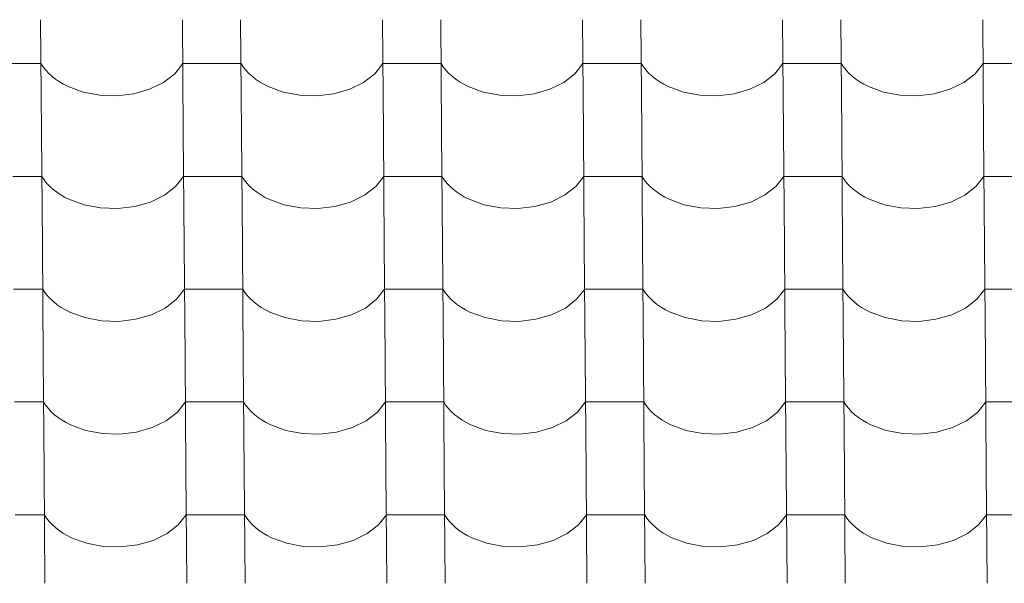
# Model space of a CAD drawing. Header units: millimetres. Extents: x -27785 to 104762, y -947 to 11132.
# Tile 74 of 146: x -12301 to -11489, y 9457 to 9921. Entities that reach past the tile are written whole.
import ezdxf

# ---------------------------------------------------------------- set-up
doc = ezdxf.new("R2010")
doc.units = ezdxf.units.MM
doc.header["$MEASUREMENT"] = 0
doc.layers.add('POHLED JIŽNÍ_1_Bourané_Výplně - Povrchové', color=7, linetype='Continuous')
doc.layers.add('POHLED JIŽNÍ_1_Konstrukce - nosné', color=7, linetype='Continuous')

# ---------------------------------------------------------------- blocks, each defined once
blk = doc.blocks.new('*X2', base_point=(-29303.7, -27473.93))
at = {"layer": 'POHLED JIŽNÍ_1_Bourané_Výplně - Povrchové', "color": 7, "linetype": 'Continuous', "lineweight": 13}
for p, q in [((-12283.32, 9921.39), (-12282.6, 9828.71)), ((-12166.36, 9921.39), (-12165.64, 9828.71)), ((-12118.32, 9921.39), (-12117.6, 9828.71)), ((-12001.36, 9921.39), (-12000.64, 9828.71)), ((-11953.33, 9921.39), (-11952.61, 9828.71)), ((-11836.37, 9921.39), (-11835.64, 9828.71)), ((-11788.33, 9921.39), (-11787.61, 9828.71)), ((-11671.37, 9921.39), (-11670.65, 9828.71)), ((-11623.34, 9921.39), (-11622.61, 9828.71)), ((-11506.37, 9921.39), (-11505.65, 9828.71)), ((-12283.04, 9885.23), (-12307.05, 9885.23)), ((-12283.04, 9885.23), (-12281.19, 9882.44)), ((-12281.19, 9882.44), (-12279.05, 9879.74)), ((-12172.68, 9876.84), (-12166.08, 9885.23)), ((-12142.06, 9885.23), (-12166.08, 9885.23)), ((-12118.04, 9885.23), (-12142.06, 9885.23)), ((-12118.04, 9885.23), (-12116.2, 9882.44)), ((-12116.2, 9882.44), (-12114.05, 9879.74)), ((-12007.68, 9876.84), (-12001.08, 9885.23)), ((-11977.06, 9885.23), (-12001.08, 9885.23)), ((-11953.05, 9885.23), (-11977.06, 9885.23)), ((-11953.05, 9885.23), (-11951.2, 9882.44)), ((-11951.2, 9882.44), (-11949.06, 9879.74)), ((-11842.69, 9876.84), (-11836.08, 9885.23)), ((-11812.07, 9885.23), (-11836.08, 9885.23)), ((-11788.05, 9885.23), (-11812.07, 9885.23)), ((-11788.05, 9885.23), (-11786.2, 9882.44)), ((-11786.2, 9882.44), (-11784.06, 9879.74)), ((-11677.69, 9876.84), (-11671.09, 9885.23)), ((-11647.07, 9885.23), (-11671.09, 9885.23)), ((-11623.05, 9885.23), (-11647.07, 9885.23)), ((-11623.05, 9885.23), (-11621.21, 9882.44)), ((-11621.21, 9882.44), (-11619.07, 9879.74)), ((-11512.69, 9876.84), (-11506.09, 9885.23)), ((-11482.07, 9885.23), (-11506.09, 9885.23)), ((-12279.05, 9879.74), (-12276.62, 9877.15)), ((-12276.62, 9877.15), (-12273.92, 9874.69)), ((-12273.92, 9874.69), (-12270.96, 9872.36)), ((-12181.93, 9869.67), (-12172.68, 9876.84)), ((-12114.05, 9879.74), (-12111.63, 9877.15)), ((-12111.63, 9877.15), (-12108.93, 9874.69)), ((-12108.93, 9874.69), (-12105.97, 9872.36)), ((-12016.94, 9869.67), (-12007.68, 9876.84)), ((-11949.06, 9879.74), (-11946.63, 9877.15)), ((-11946.63, 9877.15), (-11943.93, 9874.69)), ((-11943.93, 9874.69), (-11940.97, 9872.36)), ((-11851.94, 9869.67), (-11842.69, 9876.84)), ((-11784.06, 9879.74), (-11781.63, 9877.15)), ((-11781.63, 9877.15), (-11778.93, 9874.69)), ((-11778.93, 9874.69), (-11775.98, 9872.36)), ((-11686.94, 9869.67), (-11677.69, 9876.84)), ((-11619.07, 9879.74), (-11616.64, 9877.15)), ((-11616.64, 9877.15), (-11613.94, 9874.69)), ((-11613.94, 9874.69), (-11610.98, 9872.36)), ((-11521.95, 9869.67), (-11512.69, 9876.84)), ((-12270.96, 9872.36), (-12267.76, 9870.18)), ((-12267.76, 9870.18), (-12264.33, 9868.17)), ((-12264.33, 9868.17), (-12260.7, 9866.32)), ((-12260.7, 9866.32), (-12248.22, 9861.75)), ((-12193.37, 9864.08), (-12181.93, 9869.67)), ((-12105.97, 9872.36), (-12102.77, 9870.18)), ((-12102.77, 9870.18), (-12099.34, 9868.17)), ((-12099.34, 9868.17), (-12095.7, 9866.32)), ((-12095.7, 9866.32), (-12083.22, 9861.75)), ((-12028.37, 9864.08), (-12016.94, 9869.67)), ((-11940.97, 9872.36), (-11937.77, 9870.18)), ((-11937.77, 9870.18), (-11934.34, 9868.17)), ((-11934.34, 9868.17), (-11930.71, 9866.32)), ((-11930.71, 9866.32), (-11918.23, 9861.75)), ((-11863.37, 9864.08), (-11851.94, 9869.67)), ((-11775.98, 9872.36), (-11772.77, 9870.18)), ((-11772.77, 9870.18), (-11769.35, 9868.17)), ((-11769.35, 9868.17), (-11765.71, 9866.32)), ((-11765.71, 9866.32), (-11753.23, 9861.75)), ((-11698.38, 9864.08), (-11686.94, 9869.67)), ((-11610.98, 9872.36), (-11607.78, 9870.18)), ((-11607.78, 9870.18), (-11604.35, 9868.17)), ((-11604.35, 9868.17), (-11600.71, 9866.32)), ((-11600.71, 9866.32), (-11588.24, 9861.75)), ((-11533.38, 9864.08), (-11521.95, 9869.67)), ((-12248.22, 9861.75), (-12234.54, 9859.16)), ((-12234.54, 9859.16), (-12220.36, 9858.69)), ((-12220.36, 9858.69), (-12206.4, 9860.36)), ((-12206.4, 9860.36), (-12193.37, 9864.08)), ((-12083.22, 9861.75), (-12069.54, 9859.16)), ((-12069.54, 9859.16), (-12055.36, 9858.69)), ((-12055.36, 9858.69), (-12041.4, 9860.36)), ((-12041.4, 9860.36), (-12028.37, 9864.08)), ((-11918.23, 9861.75), (-11904.55, 9859.16)), ((-11904.55, 9859.16), (-11890.37, 9858.69)), ((-11890.37, 9858.69), (-11876.4, 9860.36)), ((-11876.4, 9860.36), (-11863.37, 9864.08)), ((-11753.23, 9861.75), (-11739.55, 9859.16)), ((-11739.55, 9859.16), (-11725.37, 9858.69)), ((-11725.37, 9858.69), (-11711.41, 9860.36)), ((-11711.41, 9860.36), (-11698.38, 9864.08)), ((-11588.24, 9861.75), (-11574.56, 9859.16)), ((-11574.56, 9859.16), (-11560.37, 9858.69)), ((-11560.37, 9858.69), (-11546.41, 9860.36)), ((-11546.41, 9860.36), (-11533.38, 9864.08)), ((-12282.6, 9828.38), (-12281.87, 9735.7)), ((-12165.63, 9828.38), (-12164.91, 9735.7)), ((-12117.6, 9828.38), (-12116.88, 9735.7)), ((-12000.64, 9828.38), (-11999.92, 9735.7)), ((-11952.6, 9828.38), (-11951.88, 9735.7)), ((-11835.64, 9828.38), (-11834.92, 9735.7)), ((-11787.61, 9828.38), (-11786.89, 9735.7)), ((-11670.65, 9828.38), (-11669.92, 9735.7)), ((-11622.61, 9828.38), (-11621.89, 9735.7)), ((-11505.65, 9828.38), (-11504.93, 9735.7)), ((-12282.31, 9792.22), (-12306.33, 9792.22)), ((-12282.31, 9792.22), (-12280.47, 9789.43)), ((-12171.95, 9783.83), (-12165.35, 9792.22)), ((-12141.34, 9792.22), (-12165.35, 9792.22)), ((-12117.32, 9792.22), (-12141.34, 9792.22)), ((-12117.32, 9792.22), (-12115.47, 9789.43)), ((-12006.96, 9783.83), (-12000.36, 9792.22)), ((-11976.34, 9792.22), (-12000.36, 9792.22)), ((-11952.32, 9792.22), (-11976.34, 9792.22)), ((-11952.32, 9792.22), (-11950.48, 9789.43)), ((-11841.96, 9783.83), (-11835.36, 9792.22)), ((-11811.34, 9792.22), (-11835.36, 9792.22)), ((-11787.33, 9792.22), (-11811.34, 9792.22)), ((-11787.33, 9792.22), (-11785.48, 9789.43)), ((-11676.97, 9783.83), (-11670.36, 9792.22)), ((-11646.35, 9792.22), (-11670.36, 9792.22)), ((-11622.33, 9792.22), (-11646.35, 9792.22)), ((-11622.33, 9792.22), (-11620.48, 9789.43)), ((-11511.97, 9783.83), (-11505.37, 9792.22)), ((-11481.35, 9792.22), (-11505.37, 9792.22)), ((-12280.47, 9789.43), (-12278.33, 9786.73)), ((-12278.33, 9786.73), (-12275.9, 9784.14)), ((-12275.9, 9784.14), (-12273.2, 9781.68)), ((-12115.47, 9789.43), (-12113.33, 9786.73)), ((-12113.33, 9786.73), (-12110.9, 9784.14)), ((-12110.9, 9784.14), (-12108.2, 9781.68)), ((-11950.48, 9789.43), (-11948.33, 9786.73)), ((-11948.33, 9786.73), (-11945.91, 9784.14)), ((-11945.91, 9784.14), (-11943.21, 9781.68)), ((-11785.48, 9789.43), (-11783.34, 9786.73)), ((-11783.34, 9786.73), (-11780.91, 9784.14)), ((-11780.91, 9784.14), (-11778.21, 9781.68)), ((-11620.48, 9789.43), (-11618.34, 9786.73)), ((-11618.34, 9786.73), (-11615.91, 9784.14)), ((-11615.91, 9784.14), (-11613.21, 9781.68)), ((-12273.2, 9781.68), (-12270.24, 9779.35)), ((-12270.24, 9779.35), (-12267.04, 9777.18)), ((-12267.04, 9777.18), (-12263.61, 9775.16)), ((-12192.64, 9771.07), (-12181.21, 9776.66)), ((-12181.21, 9776.66), (-12171.95, 9783.83)), ((-12108.2, 9781.68), (-12105.24, 9779.35)), ((-12105.24, 9779.35), (-12102.04, 9777.18)), ((-12102.04, 9777.18), (-12098.61, 9775.16)), ((-12027.65, 9771.07), (-12016.21, 9776.66)), ((-12016.21, 9776.66), (-12006.96, 9783.83)), ((-11943.21, 9781.68), (-11940.25, 9779.35)), ((-11940.25, 9779.35), (-11937.05, 9777.18)), ((-11937.05, 9777.18), (-11933.62, 9775.16)), ((-11862.65, 9771.07), (-11851.22, 9776.66)), ((-11851.22, 9776.66), (-11841.96, 9783.83)), ((-11778.21, 9781.68), (-11775.25, 9779.35)), ((-11775.25, 9779.35), (-11772.05, 9777.18)), ((-11772.05, 9777.18), (-11768.62, 9775.16)), ((-11697.65, 9771.07), (-11686.22, 9776.66)), ((-11686.22, 9776.66), (-11676.97, 9783.83)), ((-11613.21, 9781.68), (-11610.26, 9779.35)), ((-11610.26, 9779.35), (-11607.05, 9777.18)), ((-11607.05, 9777.18), (-11603.63, 9775.16)), ((-11532.66, 9771.07), (-11521.22, 9776.66)), ((-11521.22, 9776.66), (-11511.97, 9783.83)), ((-12263.61, 9775.16), (-12259.97, 9773.31)), ((-12259.97, 9773.31), (-12247.5, 9768.74)), ((-12247.5, 9768.74), (-12233.82, 9766.15)), ((-12205.67, 9767.35), (-12192.64, 9771.07)), ((-12098.61, 9775.16), (-12094.98, 9773.31)), ((-12094.98, 9773.31), (-12082.5, 9768.74)), ((-12082.5, 9768.74), (-12068.82, 9766.15)), ((-12040.68, 9767.35), (-12027.65, 9771.07)), ((-11933.62, 9775.16), (-11929.98, 9773.31)), ((-11929.98, 9773.31), (-11917.5, 9768.74)), ((-11917.5, 9768.74), (-11903.82, 9766.15)), ((-11875.68, 9767.35), (-11862.65, 9771.07)), ((-11768.62, 9775.16), (-11764.99, 9773.31)), ((-11764.99, 9773.31), (-11752.51, 9768.74)), ((-11752.51, 9768.74), (-11738.83, 9766.15)), ((-11710.68, 9767.35), (-11697.65, 9771.07)), ((-11603.63, 9775.16), (-11599.99, 9773.31)), ((-11599.99, 9773.31), (-11587.51, 9768.74)), ((-11587.51, 9768.74), (-11573.83, 9766.15)), ((-11545.69, 9767.35), (-11532.66, 9771.07)), ((-12233.82, 9766.15), (-12219.63, 9765.68)), ((-12219.63, 9765.68), (-12205.67, 9767.35)), ((-12068.82, 9766.15), (-12054.64, 9765.68)), ((-12054.64, 9765.68), (-12040.68, 9767.35)), ((-11903.82, 9766.15), (-11889.64, 9765.68)), ((-11889.64, 9765.68), (-11875.68, 9767.35)), ((-11738.83, 9766.15), (-11724.65, 9765.68)), ((-11724.65, 9765.68), (-11710.68, 9767.35)), ((-11573.83, 9766.15), (-11559.65, 9765.68)), ((-11559.65, 9765.68), (-11545.69, 9767.35)), ((-12281.87, 9735.37), (-12281.15, 9642.69)), ((-12164.91, 9735.37), (-12164.19, 9642.69)), ((-12116.88, 9735.37), (-12116.15, 9642.69)), ((-11999.91, 9735.37), (-11999.19, 9642.69)), ((-11951.88, 9735.37), (-11951.16, 9642.69)), ((-11834.92, 9735.37), (-11834.2, 9642.69)), ((-11786.88, 9735.37), (-11786.16, 9642.69)), ((-11669.92, 9735.37), (-11669.2, 9642.69)), ((-11621.89, 9735.37), (-11621.17, 9642.69)), ((-11504.93, 9735.37), (-11504.2, 9642.69)), ((-12281.59, 9699.21), (-12305.61, 9699.21)), ((-12281.59, 9699.21), (-12279.74, 9696.42)), ((-12279.74, 9696.42), (-12277.6, 9693.72)), ((-12171.23, 9690.83), (-12164.63, 9699.21)), ((-12140.61, 9699.21), (-12164.63, 9699.21)), ((-12116.59, 9699.21), (-12140.61, 9699.21)), ((-12116.59, 9699.21), (-12114.75, 9696.42)), ((-12114.75, 9696.42), (-12112.61, 9693.72)), ((-12006.24, 9690.83), (-11999.63, 9699.21)), ((-11975.62, 9699.21), (-11999.63, 9699.21)), ((-11951.6, 9699.21), (-11975.62, 9699.21)), ((-11951.6, 9699.21), (-11949.75, 9696.42)), ((-11949.75, 9696.42), (-11947.61, 9693.72)), ((-11841.24, 9690.83), (-11834.64, 9699.21)), ((-11810.62, 9699.21), (-11834.64, 9699.21)), ((-11786.6, 9699.21), (-11810.62, 9699.21)), ((-11786.6, 9699.21), (-11784.76, 9696.42)), ((-11784.76, 9696.42), (-11782.61, 9693.72)), ((-11676.24, 9690.83), (-11669.64, 9699.21)), ((-11645.62, 9699.21), (-11669.64, 9699.21)), ((-11621.61, 9699.21), (-11645.62, 9699.21)), ((-11621.61, 9699.21), (-11619.76, 9696.42)), ((-11619.76, 9696.42), (-11617.62, 9693.72)), ((-11511.25, 9690.83), (-11504.64, 9699.21)), ((-11480.63, 9699.21), (-11504.64, 9699.21)), ((-12277.6, 9693.72), (-12275.17, 9691.14)), ((-12275.17, 9691.14), (-12272.47, 9688.67)), ((-12272.47, 9688.67), (-12269.52, 9686.34)), ((-12180.49, 9683.65), (-12171.23, 9690.83)), ((-12112.61, 9693.72), (-12110.18, 9691.14)), ((-12110.18, 9691.14), (-12107.48, 9688.67)), ((-12107.48, 9688.67), (-12104.52, 9686.34)), ((-12015.49, 9683.65), (-12006.24, 9690.83)), ((-11947.61, 9693.72), (-11945.18, 9691.14)), ((-11945.18, 9691.14), (-11942.48, 9688.67)), ((-11942.48, 9688.67), (-11939.52, 9686.34)), ((-11850.49, 9683.65), (-11841.24, 9690.83)), ((-11782.61, 9693.72), (-11780.19, 9691.14)), ((-11780.19, 9691.14), (-11777.49, 9688.67)), ((-11777.49, 9688.67), (-11774.53, 9686.34)), ((-11685.5, 9683.65), (-11676.24, 9690.83)), ((-11617.62, 9693.72), (-11615.19, 9691.14)), ((-11615.19, 9691.14), (-11612.49, 9688.67)), ((-11612.49, 9688.67), (-11609.53, 9686.34)), ((-11520.5, 9683.65), (-11511.25, 9690.83)), ((-12269.52, 9686.34), (-12266.31, 9684.17)), ((-12266.31, 9684.17), (-12262.89, 9682.15)), ((-12262.89, 9682.15), (-12259.25, 9680.3)), ((-12259.25, 9680.3), (-12246.77, 9675.73)), ((-12191.92, 9678.06), (-12180.49, 9683.65)), ((-12104.52, 9686.34), (-12101.32, 9684.17)), ((-12101.32, 9684.17), (-12097.89, 9682.15)), ((-12097.89, 9682.15), (-12094.25, 9680.3)), ((-12094.25, 9680.3), (-12081.78, 9675.73)), ((-12026.92, 9678.06), (-12015.49, 9683.65)), ((-11939.52, 9686.34), (-11936.32, 9684.17)), ((-11936.32, 9684.17), (-11932.89, 9682.15)), ((-11932.89, 9682.15), (-11929.26, 9680.3)), ((-11929.26, 9680.3), (-11916.78, 9675.73)), ((-11861.93, 9678.06), (-11850.49, 9683.65)), ((-11774.53, 9686.34), (-11771.33, 9684.17)), ((-11771.33, 9684.17), (-11767.9, 9682.15)), ((-11767.9, 9682.15), (-11764.26, 9680.3)), ((-11764.26, 9680.3), (-11751.78, 9675.73)), ((-11696.93, 9678.06), (-11685.5, 9683.65)), ((-11609.53, 9686.34), (-11606.33, 9684.17)), ((-11606.33, 9684.17), (-11602.9, 9682.15)), ((-11602.9, 9682.15), (-11599.27, 9680.3)), ((-11599.27, 9680.3), (-11586.79, 9675.73)), ((-11531.93, 9678.06), (-11520.5, 9683.65)), ((-12246.77, 9675.73), (-12233.09, 9673.14)), ((-12233.09, 9673.14), (-12218.91, 9672.67)), ((-12218.91, 9672.67), (-12204.95, 9674.34)), ((-12204.95, 9674.34), (-12191.92, 9678.06)), ((-12081.78, 9675.73), (-12068.1, 9673.14)), ((-12068.1, 9673.14), (-12053.91, 9672.67)), ((-12053.91, 9672.67), (-12039.95, 9674.34)), ((-12039.95, 9674.34), (-12026.92, 9678.06)), ((-11916.78, 9675.73), (-11903.1, 9673.14)), ((-11903.1, 9673.14), (-11888.92, 9672.67)), ((-11888.92, 9672.67), (-11874.96, 9674.34)), ((-11874.96, 9674.34), (-11861.93, 9678.06)), ((-11751.78, 9675.73), (-11738.1, 9673.14)), ((-11738.1, 9673.14), (-11723.92, 9672.67)), ((-11723.92, 9672.67), (-11709.96, 9674.34)), ((-11709.96, 9674.34), (-11696.93, 9678.06)), ((-11586.79, 9675.73), (-11573.11, 9673.14)), ((-11573.11, 9673.14), (-11558.93, 9672.67)), ((-11558.93, 9672.67), (-11544.96, 9674.34)), ((-11544.96, 9674.34), (-11531.93, 9678.06)), ((-12281.15, 9642.36), (-12280.43, 9549.68)), ((-12164.19, 9642.36), (-12163.47, 9549.68)), ((-12116.15, 9642.36), (-12115.43, 9549.68)), ((-11999.19, 9642.36), (-11998.47, 9549.68)), ((-11951.16, 9642.36), (-11950.43, 9549.68)), ((-11834.19, 9642.36), (-11833.47, 9549.68)), ((-11786.16, 9642.36), (-11785.44, 9549.68)), ((-11669.2, 9642.36), (-11668.48, 9549.68)), ((-11621.16, 9642.36), (-11620.44, 9549.68)), ((-11504.2, 9642.36), (-11503.48, 9549.68)), ((-12280.87, 9606.2), (-12304.88, 9606.2)), ((-12280.87, 9606.2), (-12279.02, 9603.41)), ((-12170.51, 9597.82), (-12163.9, 9606.2)), ((-12139.89, 9606.2), (-12163.9, 9606.2)), ((-12115.87, 9606.2), (-12139.89, 9606.2)), ((-12115.87, 9606.2), (-12114.02, 9603.41)), ((-12005.51, 9597.82), (-11998.91, 9606.2)), ((-11974.89, 9606.2), (-11998.91, 9606.2)), ((-11950.87, 9606.2), (-11974.89, 9606.2)), ((-11950.87, 9606.2), (-11949.03, 9603.41)), ((-11840.52, 9597.82), (-11833.91, 9606.2)), ((-11809.9, 9606.2), (-11833.91, 9606.2)), ((-11785.88, 9606.2), (-11809.9, 9606.2)), ((-11785.88, 9606.2), (-11784.03, 9603.41)), ((-11675.52, 9597.82), (-11668.92, 9606.2)), ((-11644.9, 9606.2), (-11668.92, 9606.2)), ((-11620.88, 9606.2), (-11644.9, 9606.2)), ((-11620.88, 9606.2), (-11619.04, 9603.41)), ((-11510.52, 9597.82), (-11503.92, 9606.2)), ((-11479.9, 9606.2), (-11503.92, 9606.2)), ((-12279.02, 9603.41), (-12276.88, 9600.71)), ((-12276.88, 9600.71), (-12274.45, 9598.13)), ((-12274.45, 9598.13), (-12271.75, 9595.66)), ((-12179.76, 9590.65), (-12170.51, 9597.82)), ((-12114.02, 9603.41), (-12111.88, 9600.71)), ((-12111.88, 9600.71), (-12109.46, 9598.13)), ((-12109.46, 9598.13), (-12106.75, 9595.66)), ((-12014.77, 9590.65), (-12005.51, 9597.82)), ((-11949.03, 9603.41), (-11946.89, 9600.71)), ((-11946.89, 9600.71), (-11944.46, 9598.13)), ((-11944.46, 9598.13), (-11941.76, 9595.66)), ((-11849.77, 9590.65), (-11840.52, 9597.82)), ((-11784.03, 9603.41), (-11781.89, 9600.71)), ((-11781.89, 9600.71), (-11779.46, 9598.13)), ((-11779.46, 9598.13), (-11776.76, 9595.66)), ((-11684.77, 9590.65), (-11675.52, 9597.82)), ((-11619.04, 9603.41), (-11616.89, 9600.71)), ((-11616.89, 9600.71), (-11614.47, 9598.13)), ((-11614.47, 9598.13), (-11611.77, 9595.66)), ((-11519.78, 9590.65), (-11510.52, 9597.82)), ((-12271.75, 9595.66), (-12268.79, 9593.34)), ((-12268.79, 9593.34), (-12265.59, 9591.16)), ((-12265.59, 9591.16), (-12262.16, 9589.14)), ((-12191.19, 9585.05), (-12179.76, 9590.65)), ((-12106.75, 9595.66), (-12103.8, 9593.34)), ((-12103.8, 9593.34), (-12100.59, 9591.16)), ((-12100.59, 9591.16), (-12097.17, 9589.14)), ((-12026.2, 9585.05), (-12014.77, 9590.65)), ((-11941.76, 9595.66), (-11938.8, 9593.34)), ((-11938.8, 9593.34), (-11935.6, 9591.16)), ((-11935.6, 9591.16), (-11932.17, 9589.14)), ((-11861.2, 9585.05), (-11849.77, 9590.65)), ((-11776.76, 9595.66), (-11773.8, 9593.34)), ((-11773.8, 9593.34), (-11770.6, 9591.16)), ((-11770.6, 9591.16), (-11767.18, 9589.14)), ((-11696.21, 9585.05), (-11684.77, 9590.65)), ((-11611.77, 9595.66), (-11608.81, 9593.34)), ((-11608.81, 9593.34), (-11605.61, 9591.16)), ((-11605.61, 9591.16), (-11602.18, 9589.14)), ((-11531.21, 9585.05), (-11519.78, 9590.65)), ((-12262.16, 9589.14), (-12258.53, 9587.29)), ((-12258.53, 9587.29), (-12246.05, 9582.72)), ((-12246.05, 9582.72), (-12232.37, 9580.13)), ((-12218.19, 9579.66), (-12204.22, 9581.33)), ((-12204.22, 9581.33), (-12191.19, 9585.05)), ((-12097.17, 9589.14), (-12093.53, 9587.29)), ((-12093.53, 9587.29), (-12081.05, 9582.72)), ((-12081.05, 9582.72), (-12067.37, 9580.13)), ((-12053.19, 9579.66), (-12039.23, 9581.33)), ((-12039.23, 9581.33), (-12026.2, 9585.05)), ((-11932.17, 9589.14), (-11928.54, 9587.29)), ((-11928.54, 9587.29), (-11916.06, 9582.72)), ((-11916.06, 9582.72), (-11902.38, 9580.13)), ((-11888.19, 9579.66), (-11874.23, 9581.33)), ((-11874.23, 9581.33), (-11861.2, 9585.05)), ((-11767.18, 9589.14), (-11763.54, 9587.29)), ((-11763.54, 9587.29), (-11751.06, 9582.72)), ((-11751.06, 9582.72), (-11737.38, 9580.13)), ((-11723.2, 9579.66), (-11709.24, 9581.33)), ((-11709.24, 9581.33), (-11696.21, 9585.05)), ((-11602.18, 9589.14), (-11598.54, 9587.29)), ((-11598.54, 9587.29), (-11586.06, 9582.72)), ((-11586.06, 9582.72), (-11572.39, 9580.13)), ((-11558.2, 9579.66), (-11544.24, 9581.33)), ((-11544.24, 9581.33), (-11531.21, 9585.05)), ((-12232.37, 9580.13), (-12218.19, 9579.66)), ((-12067.37, 9580.13), (-12053.19, 9579.66)), ((-11902.38, 9580.13), (-11888.19, 9579.66)), ((-11737.38, 9580.13), (-11723.2, 9579.66)), ((-11572.39, 9580.13), (-11558.2, 9579.66)), ((-12280.42, 9549.35), (-12279.7, 9456.68)), ((-12163.46, 9549.35), (-12162.74, 9456.68)), ((-12115.43, 9549.35), (-12114.71, 9456.68)), ((-11998.47, 9549.35), (-11997.75, 9456.68)), ((-11950.43, 9549.35), (-11949.71, 9456.68)), ((-11833.47, 9549.35), (-11832.75, 9456.68)), ((-11785.44, 9549.35), (-11784.72, 9456.68)), ((-11668.47, 9549.35), (-11667.75, 9456.68)), ((-11620.44, 9549.35), (-11619.72, 9456.68)), ((-11503.48, 9549.35), (-11502.76, 9456.68)), ((-12280.14, 9513.19), (-12304.16, 9513.19)), ((-12280.14, 9513.19), (-12278.3, 9510.4)), ((-12278.3, 9510.4), (-12276.16, 9507.7)), ((-12169.78, 9504.81), (-12163.18, 9513.19)), ((-12139.16, 9513.19), (-12163.18, 9513.19)), ((-12115.15, 9513.19), (-12139.16, 9513.19)), ((-12115.15, 9513.19), (-12113.3, 9510.4)), ((-12113.3, 9510.4), (-12111.16, 9507.7)), ((-12004.79, 9504.81), (-11998.19, 9513.19)), ((-11974.17, 9513.19), (-11998.19, 9513.19)), ((-11950.15, 9513.19), (-11974.17, 9513.19)), ((-11950.15, 9513.19), (-11948.31, 9510.4)), ((-11948.31, 9510.4), (-11946.16, 9507.7)), ((-11839.79, 9504.81), (-11833.19, 9513.19)), ((-11809.17, 9513.19), (-11833.19, 9513.19)), ((-11785.16, 9513.19), (-11809.17, 9513.19)), ((-11785.16, 9513.19), (-11783.31, 9510.4)), ((-11783.31, 9510.4), (-11781.17, 9507.7)), ((-11674.8, 9504.81), (-11668.19, 9513.19)), ((-11644.18, 9513.19), (-11668.19, 9513.19)), ((-11620.16, 9513.19), (-11644.18, 9513.19)), ((-11620.16, 9513.19), (-11618.31, 9510.4)), ((-11618.31, 9510.4), (-11616.17, 9507.7)), ((-11509.8, 9504.81), (-11503.2, 9513.19)), ((-11479.18, 9513.19), (-11503.2, 9513.19)), ((-12276.16, 9507.7), (-12273.73, 9505.12)), ((-12273.73, 9505.12), (-12271.03, 9502.65)), ((-12271.03, 9502.65), (-12268.07, 9500.33)), ((-12268.07, 9500.33), (-12264.87, 9498.15)), ((-12179.04, 9497.64), (-12169.78, 9504.81)), ((-12111.16, 9507.7), (-12108.73, 9505.12)), ((-12108.73, 9505.12), (-12106.03, 9502.65)), ((-12106.03, 9502.65), (-12103.07, 9500.33)), ((-12103.07, 9500.33), (-12099.87, 9498.15)), ((-12014.04, 9497.64), (-12004.79, 9504.81)), ((-11946.16, 9507.7), (-11943.74, 9505.12)), ((-11943.74, 9505.12), (-11941.04, 9502.65)), ((-11941.04, 9502.65), (-11938.08, 9500.33)), ((-11938.08, 9500.33), (-11934.87, 9498.15)), ((-11849.05, 9497.64), (-11839.79, 9504.81)), ((-11781.17, 9507.7), (-11778.74, 9505.12)), ((-11778.74, 9505.12), (-11776.04, 9502.65)), ((-11776.04, 9502.65), (-11773.08, 9500.33)), ((-11773.08, 9500.33), (-11769.88, 9498.15)), ((-11684.05, 9497.64), (-11674.8, 9504.81)), ((-11616.17, 9507.7), (-11613.74, 9505.12)), ((-11613.74, 9505.12), (-11611.04, 9502.65)), ((-11611.04, 9502.65), (-11608.08, 9500.33)), ((-11608.08, 9500.33), (-11604.88, 9498.15)), ((-11519.05, 9497.64), (-11509.8, 9504.81)), ((-12264.87, 9498.15), (-12261.44, 9496.13)), ((-12261.44, 9496.13), (-12257.8, 9494.28)), ((-12257.8, 9494.28), (-12245.32, 9489.71)), ((-12203.5, 9488.32), (-12190.47, 9492.05)), ((-12190.47, 9492.05), (-12179.04, 9497.64)), ((-12099.87, 9498.15), (-12096.44, 9496.13)), ((-12096.44, 9496.13), (-12092.81, 9494.28)), ((-12092.81, 9494.28), (-12080.33, 9489.71)), ((-12038.51, 9488.32), (-12025.48, 9492.05)), ((-12025.48, 9492.05), (-12014.04, 9497.64)), ((-11934.87, 9498.15), (-11931.45, 9496.13)), ((-11931.45, 9496.13), (-11927.81, 9494.28)), ((-11927.81, 9494.28), (-11915.33, 9489.71)), ((-11873.51, 9488.32), (-11860.48, 9492.05)), ((-11860.48, 9492.05), (-11849.05, 9497.64)), ((-11769.88, 9498.15), (-11766.45, 9496.13)), ((-11766.45, 9496.13), (-11762.82, 9494.28)), ((-11762.82, 9494.28), (-11750.34, 9489.71)), ((-11708.51, 9488.32), (-11695.48, 9492.05)), ((-11695.48, 9492.05), (-11684.05, 9497.64)), ((-11604.88, 9498.15), (-11601.46, 9496.13)), ((-11601.46, 9496.13), (-11597.82, 9494.28)), ((-11597.82, 9494.28), (-11585.34, 9489.71)), ((-11543.52, 9488.32), (-11530.49, 9492.05)), ((-11530.49, 9492.05), (-11519.05, 9497.64)), ((-12245.32, 9489.71), (-12231.65, 9487.12)), ((-12231.65, 9487.12), (-12217.46, 9486.65)), ((-12217.46, 9486.65), (-12203.5, 9488.32)), ((-12080.33, 9489.71), (-12066.65, 9487.12)), ((-12066.65, 9487.12), (-12052.47, 9486.65)), ((-12052.47, 9486.65), (-12038.51, 9488.32)), ((-11915.33, 9489.71), (-11901.65, 9487.12)), ((-11901.65, 9487.12), (-11887.47, 9486.65)), ((-11887.47, 9486.65), (-11873.51, 9488.32)), ((-11750.34, 9489.71), (-11736.66, 9487.12)), ((-11736.66, 9487.12), (-11722.48, 9486.65)), ((-11722.48, 9486.65), (-11708.51, 9488.32)), ((-11585.34, 9489.71), (-11571.66, 9487.12)), ((-11571.66, 9487.12), (-11557.48, 9486.65)), ((-11557.48, 9486.65), (-11543.52, 9488.32))]:
    blk.add_line(p, q, dxfattribs=at)

msp = doc.modelspace()

# ---------------------------------------------------------------- block references
at = {"layer": 'POHLED JIŽNÍ_1_Konstrukce - nosné', "color": 9, "linetype": 'Continuous', "lineweight": 13}
msp.add_blockref('*X2', (-29303.7, -27473.93), dxfattribs=at)

doc.saveas('drawing.dxf')
